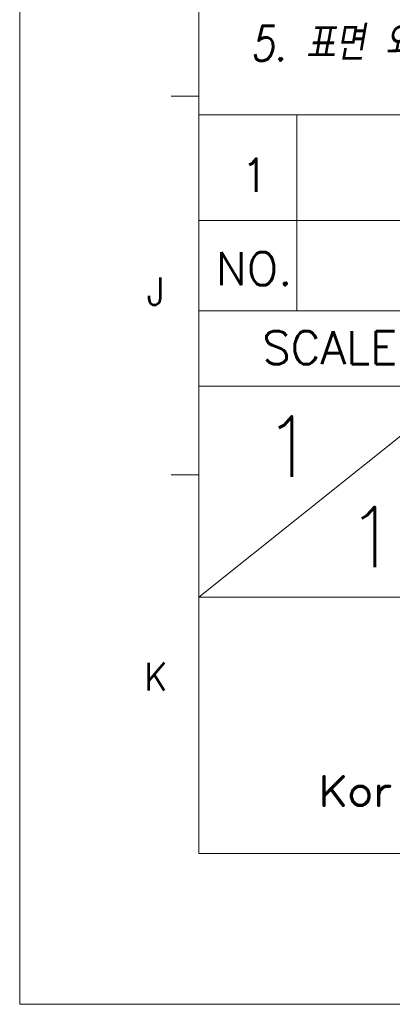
# Model space of a CAD drawing. Header units: millimetres. Extents: x 4497 to 11741, y 5958 to 12619.
# Tile 30 of 256: x 5174 to 5201, y 5963 to 6035. Entities that reach past the tile are written whole.
import ezdxf
from ezdxf.enums import TextEntityAlignment as Align

# ---------------------------------------------------------------- set-up
doc = ezdxf.new("R2010")
doc.units = ezdxf.units.MM
doc.header["$LTSCALE"] = 0.8
doc.layers.get('0').update_dxf_attribs({"linetype": 'CONTINUOUS', "lineweight": 0})
doc.layers.add('2', color=3, linetype='CONTINUOUS', lineweight=0)
doc.styles.add('linetech', font='romans.shx', dxfattribs={"width": 0.8, "oblique": 10, "bigfont": 'whgtxt.shx'})
doc.styles.add('S', font='SIMPLEX')
doc.styles.get("Standard").update_dxf_attribs({"font": 'romans.shx', "width": 0.8, "oblique": 5, "bigfont": 'whgtxt.shx'})

# ---------------------------------------------------------------- blocks, each defined once
blk = doc.blocks.new('SMOOTH_0$064516')
at = {"const_width": 0.0323}
blk.add_lwpolyline([(-0.016, 0, 1), (0.016, 0, 1)], format="xyb", close=True, dxfattribs=at)
blk = doc.blocks.new('logo')
at = {"color": 7, "const_width": 0.859}
for points in [[(-3519.27, 5311.97), (-3524.16, 5307.08)], [(-3524.16, 5311.97), (-3524.16, 5304.64)], [(-3515.43, 5309.53), (-3516.13, 5309.17), (-3516.83, 5308.48), (-3517.18, 5307.43), (-3517.18, 5306.74), (-3516.83, 5305.69), (-3516.13, 5304.99), (-3515.43, 5304.64), (-3514.39, 5304.64), (-3513.69, 5304.99), (-3513, 5305.69), (-3512.64, 5306.74), (-3512.64, 5307.43), (-3513, 5308.48), (-3513.69, 5309.17), (-3514.39, 5309.53), (-3515.43, 5309.53)], [(-3510.2, 5307.43), (-3509.85, 5308.48), (-3509.16, 5309.17), (-3508.46, 5309.53), (-3507.41, 5309.53)], [(-3510.2, 5309.53), (-3510.2, 5304.64)], [(-3522.42, 5308.82), (-3519.27, 5304.64)]]:
    blk.add_lwpolyline(points, dxfattribs=at)
at = {"color": 7, "xscale": 13.31, "yscale": 13.31, "zscale": 13.31}
for p in [(-3524.16, 5311.97), (-3519.27, 5311.97), (-3515.43, 5309.53), (-3515.43, 5309.53), (-3514.39, 5309.53), (-3510.2, 5309.53), (-3508.46, 5309.53), (-3507.41, 5309.53), (-3524.16, 5307.08), (-3522.42, 5308.82), (-3517.18, 5307.43), (-3516.83, 5308.48), (-3516.13, 5309.17), (-3513.69, 5309.17), (-3513, 5308.48), (-3512.64, 5307.43), (-3510.2, 5307.43), (-3509.85, 5308.48), (-3509.16, 5309.17), (-3524.16, 5304.64), (-3519.27, 5304.64), (-3517.18, 5306.74), (-3516.83, 5305.69), (-3516.13, 5304.99), (-3515.43, 5304.64), (-3514.39, 5304.64), (-3513.69, 5304.99), (-3513, 5305.69), (-3512.64, 5306.74), (-3510.2, 5304.64)]:
    blk.add_blockref('SMOOTH_0$064516', p, dxfattribs=at)

msp = doc.modelspace()

# ---------------------------------------------------------------- linework, layer by layer
at = {"lineweight": 0}
for p, q in [((5187.111, 5974.117), (5187.111, 6249.213)), ((5371.098, 6027.78), (5187.111, 6027.78)), ((5194.229, 6013.543), (5194.229, 6027.78)), ((5371.098, 6020.114), (5187.111, 6020.114)), ((5371.098, 6013.543), (5187.111, 6013.543)), ((5305.388, 6008.067), (5187.111, 6008.067)), ((5187.111, 5992.735), (5206.276, 6008.067)), ((5371.098, 5992.735), (5187.111, 5992.735)), ((5371.098, 5974.117), (5187.111, 5974.117))]:
    msp.add_line(p, q, dxfattribs=at)
at = {"color": 7, "linetype": 'Continuous'}
for p, q in [((5185.095, 6029.139), (5187.111, 6029.139)), ((5185.095, 6001.63), (5187.111, 6001.63))]:
    msp.add_line(p, q, dxfattribs=at)
at = {"layer": '2', "color": 0, "flags": 128}
msp.add_lwpolyline([(5174.104, 6260.164), (5174.104, 5963.164), (5384.104, 5963.164), (5384.104, 6260.164)], close=True, dxfattribs=at)

# ---------------------------------------------------------------- block references
at = {"linetype": 'Continuous', "xscale": 0.2838663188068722, "yscale": 0.2838663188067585, "zscale": 0.283866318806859}
msp.add_blockref('logo', (6196.606, 4471.811), dxfattribs=at)

# ---------------------------------------------------------------- texts
at = {"lineweight": 0, "style": 'S'}
for s, height, p in [('1', 2.409, (5191.184, 6023.399)), ('NO.', 2.4094, (5191.126, 6016.612)), ('SCALE', 2.4094, (5196.625, 6010.873)), ('1', 4.381, (5193.682, 6003.686)), ('1', 4.381, (5199.705, 5997.115))]:
    msp.add_text(s, height=height, dxfattribs=at).set_placement(p, align=Align.MIDDLE)
at = {"color": 7, "linetype": 'Continuous', "width": 0.933333}
for s, p in [('J', (5183.985, 6014.973)), ('K', (5183.985, 5986.978))]:
    msp.add_text(s, height=2.015, dxfattribs=at).set_placement(p, align=Align.MIDDLE_CENTER)
at = {"layer": '2', "color": 3, "lineweight": 0, "style": 'linetech', "oblique": 10, "width": 0.8}
msp.add_text('5. 표면 외관부에 이물,기스등의 저해요인이 없을 것.', height=2.54016, dxfattribs=at).set_placement((5190.859, 6031.719))

doc.saveas('drawing.dxf')
